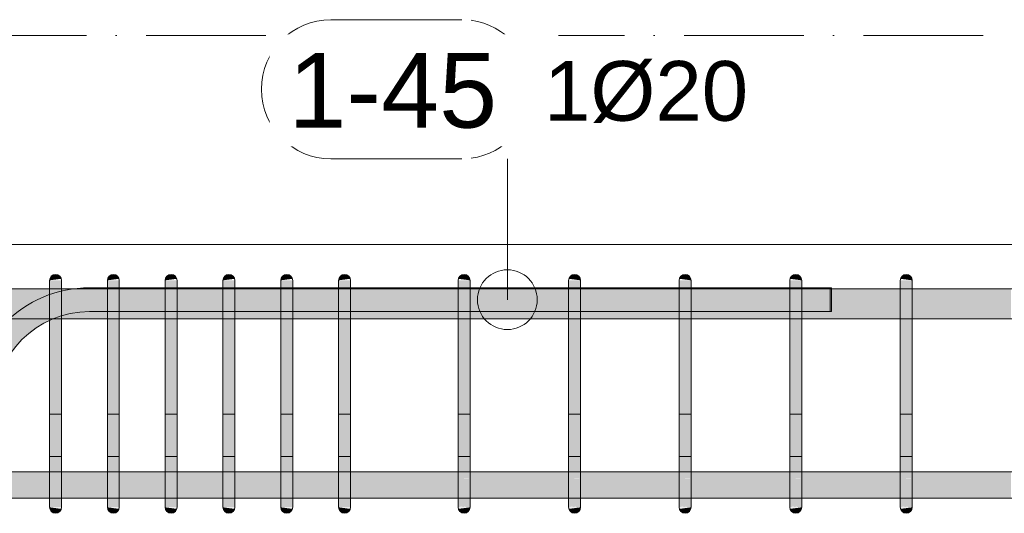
# Model space of a CAD drawing. Header units: millimetres. Extents: x -25607 to 9385, y 1894 to 10168.
# Tile 31 of 181: x -17757 to -16933, y 8695 to 9108. Entities that reach past the tile are written whole.
import ezdxf

# ---------------------------------------------------------------- set-up
doc = ezdxf.new("R2010")
doc.units = ezdxf.units.MM
doc.linetypes.add('Čerchovaná', pattern=[150, 100, -25, 0, -25])
for name, color, linetype, lineweight in [('A-FLOR-LEVL', 51, 'Continuous', 5), ('S-BEAM', 12, 'Continuous', 9), ('S-COLS', 52, 'Continuous', 9), ('S-RBAR', 171, 'Continuous', 5), ('S-RBAR-IDEN', 171, 'Continuous', 5)]:
    doc.layers.add(name, color=color, linetype=linetype, lineweight=lineweight)
doc.styles.add('Arial', font='arial.ttf', dxfattribs={"height": 50})
doc.styles.add('Arial_1', font='arial.ttf', dxfattribs={"height": 62.5})

# ---------------------------------------------------------------- blocks, each defined once
blk = doc.blocks.new('Popisek výztuže - _Typ_ množství_PRAVÝ _řezy_-573729-V4')
at = {"layer": 'S-RBAR-IDEN'}
for p, q in [((-24857.77, 9096.15), (-24967.46, 9096.15)), ((-24967.46, 8979.71), (-24857.77, 8979.71))]:
    blk.add_line(p, q, dxfattribs=at)
for centre, start, end in [((-24967.46, 9037.93), 90, 270), ((-24857.77, 9037.93), 277.64339, 82.35661)]:
    blk.add_arc(centre, 58.22, start, end, dxfattribs=at)

msp = doc.modelspace()

# ---------------------------------------------------------------- hatches: boundary and pattern name
at = {"layer": 'S-RBAR'}
for points in [[(-17732.49, 8890), (-17722.66, 8891.29), (-17723.16, 8892.5), (-17723.96, 8893.54), (-17725.15, 8894.4), (-17726.2, 8894.83), (-17727.49, 8895), (-17728.79, 8894.83), (-17729.99, 8894.33), (-17731.03, 8893.54), (-17731.82, 8892.5), (-17732.32, 8891.29)], [(-17684.1, 8890), (-17674.27, 8891.29), (-17675.32, 8893.22), (-17675.57, 8893.54), (-17676.77, 8894.4), (-17677.81, 8894.83), (-17679.1, 8895), (-17680.4, 8894.83), (-17681.6, 8894.33), (-17682.64, 8893.54), (-17683.43, 8892.5), (-17683.93, 8891.29)], [(-17635.71, 8890), (-17625.88, 8891.29), (-17626.38, 8892.5), (-17627.18, 8893.54), (-17628.38, 8894.4), (-17629.42, 8894.83), (-17630.71, 8895), (-17632.01, 8894.83), (-17633.21, 8894.33), (-17634.25, 8893.54), (-17635.04, 8892.5), (-17635.54, 8891.29)], [(-17587.32, 8890), (-17577.49, 8891.29), (-17577.99, 8892.5), (-17578.79, 8893.54), (-17579.99, 8894.4), (-17581.03, 8894.83), (-17582.32, 8895), (-17583.62, 8894.83), (-17584.82, 8894.33), (-17585.86, 8893.54), (-17586.65, 8892.5), (-17587.15, 8891.29)], [(-17538.93, 8890), (-17529.1, 8891.29), (-17529.6, 8892.5), (-17530.4, 8893.54), (-17531.6, 8894.4), (-17532.64, 8894.83), (-17533.93, 8895), (-17535.23, 8894.83), (-17536.43, 8894.33), (-17537.47, 8893.54), (-17538.26, 8892.5), (-17538.76, 8891.29)], [(-17490.54, 8890), (-17480.72, 8891.29), (-17481.21, 8892.5), (-17482.42, 8893.85), (-17483.21, 8894.4), (-17484.25, 8894.83), (-17485.54, 8895), (-17486.84, 8894.83), (-17488.04, 8894.33), (-17489.08, 8893.54), (-17489.87, 8892.5), (-17490.37, 8891.29)], [(-17380.54, 8890), (-17380.72, 8891.29), (-17381.21, 8892.5), (-17382.01, 8893.54), (-17383.21, 8894.4), (-17384.25, 8894.83), (-17385.54, 8895), (-17386.84, 8894.83), (-17388.04, 8894.33), (-17389.08, 8893.54), (-17389.87, 8892.5), (-17390.37, 8891.29), (-17380.72, 8890.02)], [(-17288, 8890), (-17288.17, 8891.29), (-17288.67, 8892.5), (-17289.46, 8893.54), (-17290.5, 8894.33), (-17291.71, 8894.83), (-17293, 8895), (-17294.29, 8894.83), (-17295.5, 8894.33), (-17296.53, 8893.54), (-17297.33, 8892.5), (-17297.83, 8891.29), (-17288.17, 8890.02)], [(-17195.45, 8890), (-17195.62, 8891.29), (-17196.12, 8892.5), (-17196.92, 8893.54), (-17198.12, 8894.4), (-17199.16, 8894.83), (-17200.45, 8895), (-17201.75, 8894.83), (-17202.95, 8894.33), (-17203.99, 8893.54), (-17204.78, 8892.5), (-17205.28, 8891.29), (-17195.62, 8890.02)], [(-17102.91, 8890), (-17103.08, 8891.29), (-17103.58, 8892.5), (-17104.37, 8893.54), (-17105.41, 8894.33), (-17106.61, 8894.83), (-17107.91, 8895), (-17109.2, 8894.83), (-17110.41, 8894.33), (-17111.44, 8893.54), (-17112.24, 8892.5), (-17112.74, 8891.29), (-17103.08, 8890.02)], [(-17010.36, 8890), (-17010.53, 8891.29), (-17011.03, 8892.5), (-17011.83, 8893.54), (-17012.86, 8894.33), (-17014.07, 8894.83), (-17015.36, 8895), (-17016.66, 8894.83), (-17017.86, 8894.33), (-17018.9, 8893.54), (-17019.69, 8892.5), (-17020.19, 8891.29), (-17010.53, 8890.02)], [(-17722.49, 8865), (-17722.49, 8890), (-17732.49, 8890), (-17732.49, 8865)], [(-17674.1, 8865), (-17674.27, 8890), (-17684.1, 8890), (-17684.1, 8865), (-17675.32, 8865)], [(-17625.71, 8865), (-17625.71, 8890), (-17635.71, 8890), (-17635.71, 8865)], [(-17577.32, 8865), (-17577.32, 8890), (-17587.32, 8890), (-17587.32, 8865)], [(-17528.93, 8865), (-17528.93, 8890), (-17538.93, 8890), (-17538.93, 8865)], [(-17480.54, 8865), (-17480.72, 8890), (-17490.54, 8890), (-17490.54, 8865), (-17482.42, 8865)], [(-17380.54, 8865), (-17380.54, 8890), (-17390.54, 8890), (-17390.54, 8865)], [(-17288, 8865), (-17288, 8890), (-17298, 8890), (-17298, 8865)], [(-17195.45, 8865), (-17195.45, 8890), (-17205.45, 8890), (-17205.45, 8865)], [(-17102.91, 8865), (-17102.91, 8890), (-17112.91, 8890), (-17112.91, 8865)], [(-17010.36, 8865), (-17010.36, 8890), (-17020.36, 8890), (-17020.36, 8865)], [(-17078.05, 8882.8), (-17078.05, 8883.8), (-17079.05, 8883.8), (-17079.05, 8882.8)], [(-17722.49, 8725), (-17722.49, 8865), (-17732.49, 8865), (-17732.49, 8725)], [(-17674.1, 8725), (-17674.1, 8865), (-17684.1, 8865), (-17684.1, 8725), (-17675.32, 8725)], [(-17625.71, 8725), (-17625.71, 8865), (-17635.71, 8865), (-17635.71, 8725)], [(-17577.32, 8725), (-17577.32, 8865), (-17587.32, 8865), (-17587.32, 8725)], [(-17528.93, 8725), (-17528.93, 8865), (-17538.93, 8865), (-17538.93, 8725)], [(-17480.54, 8725), (-17480.54, 8865), (-17490.54, 8865), (-17490.54, 8725), (-17482.42, 8725)], [(-17390.54, 8725), (-17380.54, 8725), (-17380.54, 8865), (-17390.54, 8865), (-17390.54, 8741.44)], [(-17289.52, 8725), (-17288, 8725), (-17288, 8865), (-17298, 8865), (-17298, 8725)], [(-17205.45, 8725), (-17195.45, 8725), (-17195.45, 8865), (-17205.45, 8865), (-17205.45, 8741.44)], [(-17112.91, 8725), (-17102.91, 8725), (-17102.91, 8865), (-17112.91, 8865), (-17112.91, 8741.44)], [(-17019.47, 8725), (-17010.36, 8725), (-17010.36, 8865), (-17020.36, 8865), (-17020.36, 8725)], [(-17722.66, 8700), (-17722.49, 8700), (-17722.49, 8725), (-17732.49, 8725), (-17732.49, 8700), (-17727.49, 8700)], [(-17674.27, 8700), (-17674.1, 8700), (-17674.1, 8725), (-17684.1, 8725), (-17684.1, 8700), (-17675.32, 8700)], [(-17625.88, 8700), (-17625.71, 8700), (-17625.71, 8725), (-17635.71, 8725), (-17635.71, 8700), (-17630.71, 8700)], [(-17577.49, 8700), (-17577.32, 8700), (-17577.32, 8725), (-17587.32, 8725), (-17587.32, 8700), (-17582.32, 8700)], [(-17529.1, 8700), (-17528.93, 8700), (-17528.93, 8725), (-17538.93, 8725), (-17538.93, 8700), (-17533.93, 8700)], [(-17480.72, 8700), (-17480.54, 8700), (-17480.54, 8725), (-17490.54, 8725), (-17490.54, 8700), (-17482.42, 8700)], [(-17727.49, 8695), (-17726.2, 8695.17), (-17724.99, 8695.67), (-17723.96, 8696.46), (-17723.16, 8697.5), (-17722.66, 8698.71), (-17732.49, 8700), (-17732.32, 8698.71), (-17731.82, 8697.5), (-17731.03, 8696.46), (-17729.99, 8695.67), (-17728.79, 8695.17)], [(-17679.1, 8695), (-17677.81, 8695.17), (-17676.6, 8695.67), (-17675.32, 8696.78), (-17674.77, 8697.5), (-17674.27, 8698.71), (-17684.1, 8700), (-17683.93, 8698.71), (-17683.43, 8697.5), (-17682.64, 8696.46), (-17681.6, 8695.67), (-17680.4, 8695.17)], [(-17630.71, 8695), (-17629.42, 8695.17), (-17628.21, 8695.67), (-17627.18, 8696.46), (-17626.38, 8697.5), (-17625.88, 8698.71), (-17635.71, 8700), (-17635.54, 8698.71), (-17635.04, 8697.5), (-17634.25, 8696.46), (-17633.21, 8695.67), (-17632.01, 8695.17)], [(-17582.32, 8695), (-17581.03, 8695.17), (-17579.82, 8695.67), (-17578.79, 8696.46), (-17577.99, 8697.5), (-17577.49, 8698.71), (-17587.32, 8700), (-17587.15, 8698.71), (-17586.65, 8697.5), (-17585.86, 8696.46), (-17584.82, 8695.67), (-17583.62, 8695.17)], [(-17533.93, 8695), (-17532.64, 8695.17), (-17531.43, 8695.67), (-17530.4, 8696.46), (-17529.6, 8697.5), (-17529.1, 8698.71), (-17538.93, 8700), (-17538.76, 8698.71), (-17538.26, 8697.5), (-17537.47, 8696.46), (-17536.43, 8695.67), (-17535.23, 8695.17)], [(-17485.54, 8695), (-17484.25, 8695.17), (-17482.42, 8696.15), (-17482.01, 8696.46), (-17481.21, 8697.5), (-17480.72, 8698.71), (-17490.54, 8700), (-17490.37, 8698.71), (-17489.87, 8697.5), (-17489.08, 8696.46), (-17488.04, 8695.67), (-17486.84, 8695.17)], [(-17385.54, 8695), (-17384.25, 8695.17), (-17383.04, 8695.67), (-17382.01, 8696.46), (-17381.21, 8697.5), (-17380.72, 8698.71), (-17380.72, 8699.98), (-17390.37, 8698.71), (-17389.87, 8697.5), (-17389.08, 8696.46), (-17388.04, 8695.67), (-17386.84, 8695.17)], [(-17293, 8695), (-17291.71, 8695.17), (-17290.5, 8695.67), (-17289.46, 8696.46), (-17288.67, 8697.5), (-17288.17, 8698.71), (-17288.17, 8699.98), (-17297.83, 8698.71), (-17297.33, 8697.5), (-17296.53, 8696.46), (-17295.5, 8695.67), (-17294.29, 8695.17)], [(-17200.45, 8695), (-17199.16, 8695.17), (-17197.95, 8695.67), (-17196.92, 8696.46), (-17196.12, 8697.5), (-17195.62, 8698.71), (-17195.62, 8699.98), (-17205.28, 8698.71), (-17204.78, 8697.5), (-17203.99, 8696.46), (-17202.95, 8695.67), (-17201.75, 8695.17)], [(-17107.91, 8695), (-17106.61, 8695.17), (-17105.41, 8695.67), (-17104.37, 8696.46), (-17103.58, 8697.5), (-17103.08, 8698.71), (-17103.08, 8699.98), (-17112.74, 8698.71), (-17112.24, 8697.5), (-17111.44, 8696.46), (-17110.41, 8695.67), (-17109.2, 8695.17)], [(-17015.36, 8695), (-17014.07, 8695.17), (-17012.86, 8695.67), (-17011.83, 8696.46), (-17011.03, 8697.5), (-17010.53, 8698.71), (-17010.53, 8699.98), (-17020.19, 8698.71), (-17019.47, 8697.2), (-17018.9, 8696.46), (-17017.86, 8695.67), (-17016.66, 8695.17)]]:
    msp.add_hatch(color=7, dxfattribs=at).paths.add_polyline_path(points)
h = msp.add_hatch(color=7, dxfattribs=at)
h.paths.add_polyline_path([(-21152.5, 8857.8), (-21003.57, 8857.8), (-21003.57, 8882.8), (-21152.5, 8882.8), (-21152.5, 8863.81)])
h.paths.add_polyline_path([(-20993.57, 8857.8), (-20814.64, 8857.8), (-20814.64, 8882.8), (-20993.57, 8882.8), (-20993.57, 8863.81)])
h.paths.add_polyline_path([(-17684.1, 8857.8), (-17684.1, 8882.8), (-17722.49, 8882.8), (-17722.49, 8857.8), (-17713.9, 8857.8)])
h.paths.add_polyline_path([(-15707.76, 8857.8), (-15577.5, 8857.8), (-15577.5, 8882.8), (-15731.67, 8882.8), (-15731.67, 8857.8)])
h.paths.add_polyline_path([(-17674.1, 8857.8), (-17635.71, 8857.8), (-17635.71, 8882.8), (-17674.1, 8882.8), (-17674.1, 8863.81)])
h.paths.add_polyline_path([(-20804.64, 8857.8), (-20625.71, 8857.8), (-20625.71, 8882.8), (-20804.64, 8882.8), (-20804.64, 8863.81)])
h.paths.add_polyline_path([(-17587.32, 8857.8), (-17587.32, 8882.8), (-17625.71, 8882.8), (-17625.71, 8857.8)])
h.paths.add_polyline_path([(-17577.32, 8857.8), (-17538.93, 8857.8), (-17538.93, 8882.8), (-17577.32, 8882.8), (-17577.32, 8863.81)])
h.paths.add_polyline_path([(-17780.88, 8857.8), (-17780.88, 8882.8), (-17819.27, 8882.8), (-17819.27, 8857.8), (-17791.06, 8857.8)])
h.paths.add_polyline_path([(-17732.49, 8857.8), (-17732.49, 8882.8), (-17770.88, 8882.8), (-17770.88, 8857.8)])
h.paths.add_polyline_path([(-17829.27, 8857.8), (-17829.27, 8882.8), (-17867.66, 8882.8), (-17867.66, 8857.8)])
h.paths.add_polyline_path([(-17480.54, 8857.8), (-17390.54, 8857.8), (-17390.54, 8882.8), (-17480.54, 8882.8), (-17480.54, 8863.81)])
h.paths.add_polyline_path([(-17528.93, 8857.8), (-17490.54, 8857.8), (-17490.54, 8882.8), (-17528.93, 8882.8), (-17528.93, 8863.81)])
h.paths.add_polyline_path([(-20615.71, 8857.8), (-20436.79, 8857.8), (-20436.79, 8882.8), (-20615.71, 8882.8), (-20615.71, 8863.81)])
h.paths.add_polyline_path([(-20426.79, 8857.8), (-20247.86, 8857.8), (-20247.86, 8882.8), (-20426.79, 8882.8), (-20426.79, 8863.81)])
h.paths.add_polyline_path([(-20237.86, 8857.8), (-20058.93, 8857.8), (-20058.93, 8882.8), (-20237.86, 8882.8), (-20237.86, 8863.81)])
h.paths.add_polyline_path([(-20048.93, 8857.8), (-19870, 8857.8), (-19870, 8882.8), (-20048.93, 8882.8), (-20048.93, 8863.81)])
h.paths.add_polyline_path([(-17288, 8857.8), (-17205.45, 8857.8), (-17205.45, 8882.8), (-17288, 8882.8), (-17288, 8863.81)])
h.paths.add_polyline_path([(-17380.54, 8857.8), (-17298, 8857.8), (-17298, 8882.8), (-17380.54, 8882.8), (-17380.54, 8863.81)])
h.paths.add_polyline_path([(-17102.91, 8857.8), (-17020.36, 8857.8), (-17020.36, 8882.8), (-17102.91, 8882.8), (-17102.91, 8863.81)])
h.paths.add_polyline_path([(-17195.45, 8857.8), (-17112.91, 8857.8), (-17112.91, 8882.8), (-17195.45, 8882.8), (-17195.45, 8863.81)])
h.paths.add_polyline_path([(-17010.36, 8857.8), (-16927.82, 8857.8), (-16927.82, 8882.8), (-17010.36, 8882.8), (-17010.36, 8863.81)])
h.paths.add_polyline_path([(-17974.44, 8857.8), (-17974.44, 8882.8), (-18012.83, 8882.8), (-18012.83, 8857.8)])
h.paths.add_polyline_path([(-17926.05, 8857.8), (-17926.05, 8882.8), (-17964.44, 8882.8), (-17964.44, 8857.8)])
h.paths.add_polyline_path([(-17877.66, 8857.8), (-17877.66, 8882.8), (-17916.05, 8882.8), (-17916.05, 8857.8)])
h.paths.add_polyline_path([(-18168, 8857.8), (-18168, 8882.8), (-18206.38, 8882.8), (-18206.38, 8857.8), (-18176.86, 8857.8)])
h.paths.add_polyline_path([(-19860, 8857.8), (-19670, 8857.8), (-19670, 8882.8), (-19860, 8882.8), (-19860, 8863.81)])
h.paths.add_polyline_path([(-18158, 8857.8), (-18119.61, 8857.8), (-18119.61, 8882.8), (-18158, 8882.8), (-18158, 8863.81)])
h.paths.add_polyline_path([(-19567.45, 8857.8), (-19484.91, 8857.8), (-19484.91, 8882.8), (-19567.45, 8882.8), (-19567.45, 8863.81)])
h.paths.add_polyline_path([(-19660, 8857.8), (-19577.45, 8857.8), (-19577.45, 8882.8), (-19660, 8882.8), (-19660, 8863.81)])
h.paths.add_polyline_path([(-15741.67, 8857.8), (-15741.67, 8882.8), (-15900.83, 8882.8), (-15900.83, 8857.8), (-15862.08, 8857.8)])
h.paths.add_polyline_path([(-15910.83, 8857.8), (-15910.83, 8882.8), (-16070, 8882.8), (-16070, 8857.8), (-16016.39, 8857.8)])
h.paths.add_polyline_path([(-16080, 8857.8), (-16080, 8882.8), (-16270, 8882.8), (-16270, 8857.8), (-16170.71, 8857.8)])
h.paths.add_polyline_path([(-16280, 8857.8), (-16280, 8882.8), (-16362.55, 8882.8), (-16362.55, 8857.8), (-16325.03, 8857.8)])
h.paths.add_polyline_path([(-18071.22, 8857.8), (-18071.22, 8882.8), (-18109.61, 8882.8), (-18109.61, 8857.8)])
h.paths.add_polyline_path([(-19474.91, 8857.8), (-19392.36, 8857.8), (-19392.36, 8882.8), (-19474.91, 8882.8), (-19474.91, 8863.81)])
h.paths.add_polyline_path([(-18022.83, 8857.8), (-18022.83, 8882.8), (-18061.22, 8882.8), (-18061.22, 8857.8)])
h.paths.add_polyline_path([(-18313.16, 8857.8), (-18313.16, 8882.8), (-18351.55, 8882.8), (-18351.55, 8857.8), (-18331.18, 8857.8)])
h.paths.add_polyline_path([(-18264.77, 8857.8), (-18264.77, 8882.8), (-18303.16, 8882.8), (-18303.16, 8857.8)])
h.paths.add_polyline_path([(-18216.38, 8857.8), (-18216.38, 8882.8), (-18254.77, 8882.8), (-18254.77, 8857.8)])
h.paths.add_polyline_path([(-18458.33, 8857.8), (-18458.33, 8882.8), (-18549.46, 8882.8), (-18549.46, 8857.8), (-18485.49, 8857.8)])
h.paths.add_polyline_path([(-18409.94, 8857.8), (-18409.94, 8882.8), (-18448.33, 8882.8), (-18448.33, 8857.8)])
h.paths.add_polyline_path([(-16825.27, 8857.8), (-16742.73, 8857.8), (-16742.73, 8882.8), (-16825.27, 8882.8), (-16825.27, 8863.81)])
h.paths.add_polyline_path([(-16917.82, 8857.8), (-16835.27, 8857.8), (-16835.27, 8882.8), (-16917.82, 8882.8), (-16917.82, 8863.81)])
h.paths.add_polyline_path([(-16640.18, 8857.8), (-16557.64, 8857.8), (-16557.64, 8882.8), (-16640.18, 8882.8), (-16640.18, 8863.81)])
h.paths.add_polyline_path([(-16732.73, 8857.8), (-16650.18, 8857.8), (-16650.18, 8882.8), (-16732.73, 8882.8), (-16732.73, 8863.81)])
h.paths.add_polyline_path([(-19289.82, 8857.8), (-19207.27, 8857.8), (-19207.27, 8882.8), (-19289.82, 8882.8), (-19289.82, 8863.81)])
h.paths.add_polyline_path([(-19382.36, 8857.8), (-19299.82, 8857.8), (-19299.82, 8882.8), (-19382.36, 8882.8), (-19382.36, 8863.81)])
h.paths.add_polyline_path([(-19104.73, 8857.8), (-19022.18, 8857.8), (-19022.18, 8882.8), (-19104.73, 8882.8), (-19104.73, 8863.81)])
h.paths.add_polyline_path([(-19197.27, 8857.8), (-19114.73, 8857.8), (-19114.73, 8882.8), (-19197.27, 8882.8), (-19197.27, 8863.81)])
h.paths.add_polyline_path([(-16547.64, 8857.8), (-16465.09, 8857.8), (-16465.09, 8882.8), (-16547.64, 8882.8), (-16547.64, 8863.81)])
h.paths.add_polyline_path([(-19012.18, 8857.8), (-18929.64, 8857.8), (-18929.64, 8882.8), (-19012.18, 8882.8), (-19012.18, 8863.81)])
h.paths.add_polyline_path([(-18827.09, 8857.8), (-18744.55, 8857.8), (-18744.55, 8882.8), (-18827.09, 8882.8), (-18827.09, 8863.81)])
h.paths.add_polyline_path([(-18919.64, 8857.8), (-18837.09, 8857.8), (-18837.09, 8882.8), (-18919.64, 8882.8), (-18919.64, 8863.81)])
h.paths.add_polyline_path([(-16455.09, 8857.8), (-16372.55, 8857.8), (-16372.55, 8882.8), (-16455.09, 8882.8), (-16455.09, 8863.81)])
h.paths.add_polyline_path([(-18399.94, 8857.8), (-18361.55, 8857.8), (-18361.55, 8882.8), (-18399.94, 8882.8), (-18399.94, 8863.81)])
h.paths.add_polyline_path([(-18559.46, 8857.8), (-18559.46, 8882.8), (-18642, 8882.8), (-18642, 8857.8), (-18639.81, 8857.8)])
h.paths.add_polyline_path([(-18652, 8857.8), (-18652, 8882.8), (-18734.55, 8882.8), (-18734.55, 8857.8)])
h = msp.add_hatch(color=7, dxfattribs=at)
h.paths.add_polyline_path([(-17795.64, 8783.8), (-17780.88, 8783.8), (-17780.88, 8840.02), (-17785.65, 8833.8), (-17795.64, 8809.69), (-17799.05, 8783.8)])
h.paths.add_polyline_path([(-17770.88, 8817.65), (-17768.33, 8823.8), (-17755.62, 8840.37), (-17739.05, 8853.09), (-17732.49, 8855.8), (-17732.49, 8857.8), (-17765.47, 8857.8), (-17769.76, 8854.51), (-17770.88, 8853.05), (-17770.88, 8823.8)])
h.paths.add_polyline_path([(-17706.65, 8882.8), (-17699.05, 8882.8), (-17699.05, 8883.8)])
h = msp.add_hatch(color=7, dxfattribs=at)
h.paths.add_polyline_path([(-17079.05, 8882.8), (-17079.05, 8883.8), (-17102.91, 8883.8), (-17102.91, 8882.8), (-17096.63, 8882.8)])
h.paths.add_polyline_path([(-17699.05, 8882.8), (-17684.1, 8882.8), (-17684.1, 8883.8), (-17699.05, 8883.8)])
h.paths.add_polyline_path([(-17112.91, 8882.8), (-17112.91, 8883.8), (-17195.45, 8883.8), (-17195.45, 8882.8), (-17173.79, 8882.8)])
h.paths.add_polyline_path([(-17674.1, 8882.8), (-17635.71, 8882.8), (-17635.71, 8883.8), (-17674.1, 8883.8)])
h.paths.add_polyline_path([(-17625.71, 8882.8), (-17587.32, 8882.8), (-17587.32, 8883.8), (-17625.71, 8883.8)])
h.paths.add_polyline_path([(-17205.45, 8882.8), (-17205.45, 8883.8), (-17288, 8883.8), (-17288, 8882.8), (-17212.36, 8882.8)])
h.paths.add_polyline_path([(-17577.32, 8882.8), (-17538.93, 8882.8), (-17538.93, 8883.8), (-17577.32, 8883.8)])
h.paths.add_polyline_path([(-17298, 8882.8), (-17298, 8883.8), (-17380.54, 8883.8), (-17380.54, 8882.8), (-17328.1, 8882.8)])
h.paths.add_polyline_path([(-17528.93, 8882.8), (-17490.54, 8882.8), (-17490.54, 8883.8), (-17528.93, 8883.8)])
h.paths.add_polyline_path([(-17390.54, 8882.8), (-17390.54, 8883.8), (-17480.54, 8883.8), (-17480.54, 8882.8), (-17405.26, 8882.8)])
h = msp.add_hatch(color=7, dxfattribs=at)
h.paths.add_polyline_path([(-17960, 8707.64), (-17926.05, 8707.92), (-17926.05, 8729.64), (-17960, 8729.64), (-17960, 8710.85)])
h.paths.add_polyline_path([(-17173.79, 8707.64), (-17112.91, 8707.92), (-17112.91, 8729.64), (-17195.45, 8729.64), (-17195.45, 8707.64)])
h.paths.add_polyline_path([(-14217.18, 8707.64), (-14217.18, 8729.64), (-14299.73, 8729.64), (-14299.73, 8707.64), (-14241.73, 8707.64)])
h.paths.add_polyline_path([(-13175, 8707.64), (-13175, 8729.64), (-13207.83, 8729.64), (-13207.83, 8707.64), (-13200.08, 8707.64)])
h.paths.add_polyline_path([(-17102.91, 8707.64), (-17020.36, 8707.92), (-17020.36, 8729.64), (-17102.91, 8729.64), (-17102.91, 8707.92)])
h.paths.add_polyline_path([(-17916.05, 8707.64), (-17877.66, 8707.92), (-17877.66, 8729.64), (-17916.05, 8729.64), (-17916.05, 8707.92)])
h.paths.add_polyline_path([(-14207.18, 8707.64), (-14124.64, 8707.92), (-14124.64, 8729.64), (-14207.18, 8729.64), (-14207.18, 8707.92)])
h.paths.add_polyline_path([(-17752.48, 8707.64), (-17732.49, 8707.92), (-17732.49, 8729.64), (-17770.88, 8729.64), (-17770.88, 8707.64)])
h.paths.add_polyline_path([(-17010.36, 8707.64), (-16927.82, 8707.92), (-16927.82, 8729.64), (-17010.36, 8729.64), (-17010.36, 8707.92)])
h.paths.add_polyline_path([(-13238.66, 8707.64), (-13217.83, 8707.92), (-13217.83, 8729.64), (-13256.22, 8729.64), (-13256.22, 8707.64)])
h.paths.add_polyline_path([(-14309.73, 8707.64), (-14309.73, 8729.64), (-14392.27, 8729.64), (-14392.27, 8707.64), (-14318.89, 8707.64)])
h.paths.add_polyline_path([(-16917.82, 8707.64), (-16835.27, 8707.92), (-16835.27, 8729.64), (-16917.82, 8729.64), (-16917.82, 8707.92)])
h.paths.add_polyline_path([(-17205.45, 8707.64), (-17205.45, 8729.64), (-17288, 8729.64), (-17288, 8707.64), (-17212.36, 8707.64)])
h.paths.add_polyline_path([(-13277.24, 8707.64), (-13266.22, 8707.92), (-13266.22, 8729.64), (-13304.61, 8729.64), (-13304.61, 8707.64)])
h.paths.add_polyline_path([(-17684.1, 8707.64), (-17684.1, 8729.64), (-17722.49, 8729.64), (-17722.49, 8707.64), (-17713.9, 8707.64)])
h.paths.add_polyline_path([(-14114.64, 8707.64), (-14032.09, 8707.92), (-14032.09, 8729.64), (-14114.64, 8729.64), (-14114.64, 8707.92)])
h.paths.add_polyline_path([(-16825.27, 8707.64), (-16742.73, 8707.92), (-16742.73, 8729.64), (-16825.27, 8729.64), (-16825.27, 8707.92)])
h.paths.add_polyline_path([(-16732.73, 8707.64), (-16650.18, 8707.92), (-16650.18, 8729.64), (-16732.73, 8729.64), (-16732.73, 8707.92)])
h.paths.add_polyline_path([(-13315.82, 8707.64), (-13314.61, 8707.92), (-13314.61, 8729.64), (-13353, 8729.64), (-13353, 8707.64)])
h.paths.add_polyline_path([(-14402.27, 8707.64), (-14402.27, 8729.64), (-14484.82, 8729.64), (-14484.82, 8707.64), (-14434.63, 8707.64)])
h.paths.add_polyline_path([(-16640.18, 8707.64), (-16557.64, 8707.92), (-16557.64, 8729.64), (-16640.18, 8729.64), (-16640.18, 8707.92)])
h.paths.add_polyline_path([(-17674.1, 8707.64), (-17635.71, 8707.92), (-17635.71, 8729.64), (-17674.1, 8729.64), (-17674.1, 8707.92)])
h.paths.add_polyline_path([(-14494.82, 8707.64), (-14494.82, 8729.64), (-14577.36, 8729.64), (-14577.36, 8707.64), (-14511.79, 8707.64)])
h.paths.add_polyline_path([(-13392.98, 8707.64), (-13363, 8707.92), (-13363, 8729.64), (-13401.38, 8729.64), (-13401.38, 8707.64)])
h.paths.add_polyline_path([(-17625.71, 8707.64), (-17587.32, 8707.92), (-17587.32, 8729.64), (-17625.71, 8729.64), (-17625.71, 8707.92)])
h.paths.add_polyline_path([(-14587.36, 8707.64), (-14587.36, 8729.64), (-14669.91, 8729.64), (-14669.91, 8707.64), (-14588.95, 8707.64)])
h.paths.add_polyline_path([(-16547.64, 8707.64), (-16465.09, 8707.92), (-16465.09, 8729.64), (-16547.64, 8729.64), (-16547.64, 8707.92)])
h.paths.add_polyline_path([(-17298, 8707.64), (-17298, 8729.64), (-17380.54, 8729.64), (-17380.54, 8707.64), (-17328.1, 8707.64)])
h.paths.add_polyline_path([(-14022.09, 8707.64), (-13939.55, 8707.92), (-13939.55, 8729.64), (-14022.09, 8729.64), (-14022.09, 8707.92)])
h.paths.add_polyline_path([(-16455.09, 8707.64), (-16372.55, 8707.92), (-16372.55, 8729.64), (-16455.09, 8729.64), (-16455.09, 8707.92)])
h.paths.add_polyline_path([(-13431.56, 8707.64), (-13411.38, 8707.92), (-13411.38, 8729.64), (-13449.77, 8729.64), (-13449.77, 8707.64)])
h.paths.add_polyline_path([(-14679.91, 8707.64), (-14679.91, 8729.64), (-14762.45, 8729.64), (-14762.45, 8707.64), (-14704.69, 8707.64)])
h.paths.add_polyline_path([(-16362.55, 8707.64), (-16280, 8707.92), (-16280, 8729.64), (-16362.55, 8729.64), (-16362.55, 8707.92)])
h.paths.add_polyline_path([(-13470.14, 8707.64), (-13459.77, 8707.92), (-13459.77, 8729.64), (-13498.16, 8729.64), (-13498.16, 8707.64)])
h.paths.add_polyline_path([(-14772.45, 8707.64), (-14772.45, 8729.64), (-14855, 8729.64), (-14855, 8707.64), (-14781.84, 8707.64)])
h.paths.add_polyline_path([(-16270, 8707.64), (-16080, 8707.92), (-16080, 8729.64), (-16270, 8729.64), (-16270, 8707.92)])
h.paths.add_polyline_path([(-17791.06, 8707.64), (-17780.88, 8707.92), (-17780.88, 8729.64), (-17819.27, 8729.64), (-17819.27, 8707.64)])
h.paths.add_polyline_path([(-17390.54, 8707.64), (-17390.54, 8729.64), (-17480.54, 8729.64), (-17480.54, 8707.64), (-17405.26, 8707.64)])
h.paths.add_polyline_path([(-13508.72, 8707.64), (-13508.16, 8707.92), (-13508.16, 8729.64), (-13546.55, 8729.64), (-13546.55, 8707.64)])
h.paths.add_polyline_path([(-16070, 8707.64), (-15910.83, 8707.92), (-15910.83, 8729.64), (-16070, 8729.64), (-16070, 8707.92)])
h.paths.add_polyline_path([(-17577.32, 8707.64), (-17538.93, 8707.92), (-17538.93, 8729.64), (-17577.32, 8729.64), (-17577.32, 8707.92)])
h.paths.add_polyline_path([(-13929.55, 8707.64), (-13847, 8707.92), (-13847, 8729.64), (-13929.55, 8729.64), (-13929.55, 8707.92)])
h.paths.add_polyline_path([(-13585.87, 8707.64), (-13556.55, 8707.92), (-13556.55, 8729.64), (-13594.94, 8729.64), (-13594.94, 8707.64)])
h.paths.add_polyline_path([(-14865, 8707.64), (-14865, 8729.64), (-15055, 8729.64), (-15055, 8707.64), (-14897.58, 8707.64)])
h.paths.add_polyline_path([(-17867.66, 8707.64), (-17829.27, 8707.92), (-17829.27, 8729.64), (-17867.66, 8729.64), (-17867.66, 8707.92)])
h.paths.add_polyline_path([(-15900.83, 8707.64), (-15741.67, 8707.92), (-15741.67, 8729.64), (-15900.83, 8729.64), (-15900.83, 8707.92)])
h.paths.add_polyline_path([(-13624.45, 8707.64), (-13604.94, 8707.92), (-13604.94, 8729.64), (-13643.33, 8729.64), (-13643.33, 8707.64)])
h.paths.add_polyline_path([(-13837, 8707.64), (-13754.46, 8707.92), (-13754.46, 8729.64), (-13837, 8729.64), (-13837, 8707.92)])
h.paths.add_polyline_path([(-15731.67, 8707.64), (-15572.5, 8707.92), (-15572.5, 8729.64), (-15731.67, 8729.64), (-15731.67, 8707.92)])
h.paths.add_polyline_path([(-15065, 8707.64), (-15065, 8729.64), (-15224.17, 8729.64), (-15224.17, 8707.64), (-15090.48, 8707.64)])
h.paths.add_polyline_path([(-17521, 8707.64), (-17490.54, 8707.92), (-17490.54, 8729.64), (-17528.93, 8729.64), (-17528.93, 8707.64)])
h.paths.add_polyline_path([(-13663.03, 8707.64), (-13653.33, 8707.92), (-13653.33, 8729.64), (-13744.46, 8729.64), (-13744.46, 8707.64), (-13701.61, 8707.64)])
h.paths.add_polyline_path([(-15234.17, 8707.64), (-15234.17, 8729.64), (-15393.33, 8729.64), (-15393.33, 8707.64), (-15244.8, 8707.64)])
h.paths.add_polyline_path([(-15562.5, 8707.64), (-15403.33, 8707.92), (-15403.33, 8729.64), (-15562.5, 8729.64), (-15562.5, 8707.92)])
h = msp.add_hatch(color=7, dxfattribs=at)
h.paths.add_polyline_path([(-17380.54, 8703.08), (-17380.54, 8703.74), (-17381.9, 8703.89), (-17382.75, 8703.51)])
h.paths.add_polyline_path([(-17386.04, 8705.53), (-17387.72, 8707.49), (-17390.54, 8707.92), (-17390.54, 8706.75)])
h.paths.add_polyline_path([(-17380.54, 8711.72), (-17380.54, 8713.44), (-17390.54, 8715.43), (-17385.82, 8711.91)])
h.paths.add_polyline_path([(-17390.54, 8724.03), (-17380.54, 8724.24), (-17380.54, 8725), (-17390.54, 8725)])
h = msp.add_hatch(color=7, dxfattribs=at)
h.paths.add_polyline_path([(-17380.54, 8700), (-17380.54, 8703.08), (-17382.75, 8703.51), (-17381.9, 8703.89), (-17380.54, 8703.74), (-17380.54, 8711.72), (-17385.08, 8711.99), (-17390.54, 8715.43), (-17390.54, 8708.15), (-17387.57, 8707.32), (-17386.04, 8705.53), (-17390.54, 8706.75), (-17390.37, 8700.99), (-17388.46, 8700.85), (-17384.25, 8700.4)])
h.paths.add_polyline_path([(-17385.54, 8700), (-17380.54, 8700), (-17390.54, 8700.85), (-17390.37, 8700)])
h.paths.add_polyline_path([(-17380.54, 8713.44), (-17380.54, 8724.24), (-17382.57, 8724.03), (-17390.54, 8724.03), (-17390.54, 8715.43)])
h = msp.add_hatch(color=7, dxfattribs=at)
h.paths.add_polyline_path([(-17288, 8703.08), (-17288, 8703.74), (-17289.52, 8703.81), (-17290.2, 8703.51), (-17289.52, 8703.38)])
h.paths.add_polyline_path([(-17293.49, 8705.53), (-17295.17, 8707.49), (-17298, 8707.92), (-17298, 8706.75)])
h.paths.add_polyline_path([(-17288, 8711.72), (-17288, 8713.44), (-17298, 8715.43), (-17293.27, 8711.91), (-17289.52, 8711.78)])
h.paths.add_polyline_path([(-17298, 8724.03), (-17288, 8724.24), (-17288, 8725), (-17298, 8725)])
h = msp.add_hatch(color=7, dxfattribs=at)
h.paths.add_polyline_path([(-17288, 8700), (-17288, 8703.08), (-17290.2, 8703.51), (-17289.36, 8703.89), (-17288, 8703.74), (-17288, 8711.72), (-17292.53, 8711.99), (-17298, 8715.43), (-17298, 8708.15), (-17295.03, 8707.32), (-17293.49, 8705.53), (-17298, 8706.75), (-17297.83, 8700.99), (-17295.91, 8700.85), (-17289.52, 8700.16)])
h.paths.add_polyline_path([(-17293, 8700), (-17289.52, 8700.13), (-17298, 8700.85), (-17297.83, 8700)])
h.paths.add_polyline_path([(-17288, 8713.44), (-17288, 8724.24), (-17290.03, 8724.03), (-17298, 8724.03), (-17298, 8715.43), (-17289.52, 8713.74)])
h = msp.add_hatch(color=7, dxfattribs=at)
h.paths.add_polyline_path([(-17195.45, 8703.08), (-17195.45, 8703.74), (-17196.81, 8703.89), (-17197.66, 8703.51)])
h.paths.add_polyline_path([(-17200.95, 8705.53), (-17202.63, 8707.49), (-17205.45, 8707.92), (-17205.45, 8706.75)])
h.paths.add_polyline_path([(-17195.45, 8711.72), (-17195.45, 8713.44), (-17205.45, 8715.43), (-17200.73, 8711.91)])
h.paths.add_polyline_path([(-17205.45, 8724.03), (-17195.45, 8724.24), (-17195.45, 8725), (-17205.45, 8725)])
h = msp.add_hatch(color=7, dxfattribs=at)
h.paths.add_polyline_path([(-17195.45, 8700), (-17195.45, 8703.08), (-17197.66, 8703.51), (-17196.81, 8703.89), (-17195.45, 8703.74), (-17195.45, 8711.72), (-17199.99, 8711.99), (-17205.45, 8715.43), (-17205.45, 8708.15), (-17202.48, 8707.32), (-17200.95, 8705.53), (-17205.45, 8706.75), (-17205.28, 8700.99), (-17203.37, 8700.85), (-17199.16, 8700.4)])
h.paths.add_polyline_path([(-17200.45, 8700), (-17195.45, 8700), (-17205.45, 8700.85), (-17205.28, 8700)])
h.paths.add_polyline_path([(-17195.45, 8713.44), (-17195.45, 8724.24), (-17197.48, 8724.03), (-17205.45, 8724.03), (-17205.45, 8715.43)])
h = msp.add_hatch(color=7, dxfattribs=at)
h.paths.add_polyline_path([(-17102.91, 8703.08), (-17102.91, 8703.74), (-17104.27, 8703.89), (-17105.11, 8703.51)])
h.paths.add_polyline_path([(-17108.4, 8705.53), (-17110.08, 8707.49), (-17112.91, 8707.92), (-17112.91, 8706.75)])
h.paths.add_polyline_path([(-17102.91, 8711.72), (-17102.91, 8713.44), (-17112.91, 8715.43), (-17108.18, 8711.91)])
h.paths.add_polyline_path([(-17112.91, 8724.03), (-17102.91, 8724.24), (-17102.91, 8725), (-17112.91, 8725)])
h = msp.add_hatch(color=7, dxfattribs=at)
h.paths.add_polyline_path([(-17102.91, 8700), (-17102.91, 8703.08), (-17105.11, 8703.51), (-17104.27, 8703.89), (-17102.91, 8703.74), (-17102.91, 8711.72), (-17107.44, 8711.99), (-17112.91, 8715.43), (-17112.91, 8708.15), (-17109.94, 8707.32), (-17108.4, 8705.53), (-17112.91, 8706.75), (-17112.74, 8700.99), (-17110.82, 8700.85), (-17106.61, 8700.4)])
h.paths.add_polyline_path([(-17107.91, 8700), (-17102.91, 8700), (-17112.91, 8700.85), (-17112.74, 8700)])
h.paths.add_polyline_path([(-17102.91, 8713.44), (-17102.91, 8724.24), (-17104.94, 8724.03), (-17112.91, 8724.03), (-17112.91, 8715.43)])
h = msp.add_hatch(color=7, dxfattribs=at)
h.paths.add_polyline_path([(-17010.36, 8703.08), (-17010.36, 8703.74), (-17011.72, 8703.89), (-17012.57, 8703.51)])
h.paths.add_polyline_path([(-17015.85, 8705.53), (-17017.54, 8707.49), (-17020.36, 8708.15), (-17020.36, 8706.75), (-17019.47, 8706.51)])
h.paths.add_polyline_path([(-17010.36, 8711.72), (-17010.36, 8713.44), (-17020.36, 8715.43), (-17019.47, 8714.76), (-17015.64, 8711.91)])
h.paths.add_polyline_path([(-17020.36, 8724.03), (-17010.36, 8724.24), (-17010.36, 8725), (-17020.36, 8725)])
h = msp.add_hatch(color=7, dxfattribs=at)
h.paths.add_polyline_path([(-17010.36, 8700), (-17010.36, 8703.08), (-17012.57, 8703.51), (-17011.72, 8703.89), (-17010.36, 8703.74), (-17010.36, 8711.72), (-17014.89, 8711.99), (-17020.36, 8715.43), (-17020.36, 8708.15), (-17017.39, 8707.32), (-17015.85, 8705.53), (-17020.36, 8706.75), (-17020.19, 8700.99), (-17018.28, 8700.85), (-17014.07, 8700.4)])
h.paths.add_polyline_path([(-17015.36, 8700), (-17010.36, 8700), (-17020.36, 8700.85), (-17020.19, 8700), (-17019.47, 8700)])
h.paths.add_polyline_path([(-17010.36, 8713.44), (-17010.36, 8724.24), (-17012.39, 8724.03), (-17020.36, 8724.03), (-17020.36, 8715.43), (-17019.47, 8715.25)])

# ---------------------------------------------------------------- linework, layer by layer
at = {"layer": 'A-FLOR-LEVL', "linetype": 'Čerchovaná'}
msp.add_line((-25606.81, 9095), (-4574.67, 9095), dxfattribs=at)
at = {"layer": 'S-BEAM'}
msp.add_line((-13390, 8920), (-17745, 8920), dxfattribs=at)
msp.add_line((-13390, 8920), (-17745, 8920), dxfattribs=at)
at = {"layer": 'S-COLS'}
for p, q in [((-17745, 8920), (-18195, 8920)), ((-18195, 8920), (-17745, 8920))]:
    msp.add_line(p, q, dxfattribs=at)
at = {"layer": 'S-RBAR'}
for p, q in [((-17732.49, 8890), (-17732.49, 8865)), ((-17732.49, 8890), (-17732.49, 8865)), ((-17722.49, 8890), (-17722.49, 8865)), ((-17722.49, 8890), (-17722.49, 8865)), ((-17684.1, 8890), (-17684.1, 8865)), ((-17684.1, 8890), (-17684.1, 8865)), ((-17674.1, 8890), (-17674.1, 8865)), ((-17674.1, 8890), (-17674.1, 8865)), ((-17635.71, 8890), (-17635.71, 8865)), ((-17635.71, 8890), (-17635.71, 8865)), ((-17625.71, 8890), (-17625.71, 8865)), ((-17625.71, 8890), (-17625.71, 8865)), ((-17587.32, 8890), (-17587.32, 8865)), ((-17587.32, 8890), (-17587.32, 8865)), ((-17577.32, 8890), (-17577.32, 8865)), ((-17577.32, 8890), (-17577.32, 8865)), ((-17538.93, 8890), (-17538.93, 8865)), ((-17538.93, 8890), (-17538.93, 8865)), ((-17528.93, 8890), (-17528.93, 8865)), ((-17528.93, 8890), (-17528.93, 8865)), ((-17490.54, 8890), (-17490.54, 8865)), ((-17490.54, 8890), (-17490.54, 8865)), ((-17480.54, 8890), (-17480.54, 8865)), ((-17480.54, 8890), (-17480.54, 8865)), ((-17390.54, 8865), (-17390.54, 8890)), ((-17390.54, 8865), (-17390.54, 8890)), ((-17380.54, 8865), (-17380.54, 8890)), ((-17380.54, 8865), (-17380.54, 8890)), ((-17298, 8865), (-17298, 8890)), ((-17298, 8865), (-17298, 8890)), ((-17288, 8865), (-17288, 8890)), ((-17288, 8865), (-17288, 8890)), ((-17205.45, 8865), (-17205.45, 8890)), ((-17205.45, 8865), (-17205.45, 8890)), ((-17195.45, 8865), (-17195.45, 8890)), ((-17195.45, 8865), (-17195.45, 8890)), ((-17112.91, 8865), (-17112.91, 8890)), ((-17112.91, 8865), (-17112.91, 8890)), ((-17102.91, 8865), (-17102.91, 8890)), ((-17102.91, 8865), (-17102.91, 8890)), ((-17020.36, 8865), (-17020.36, 8890)), ((-17020.36, 8865), (-17020.36, 8890)), ((-17010.36, 8865), (-17010.36, 8890)), ((-17010.36, 8865), (-17010.36, 8890)), ((-15577.5, 8882.8), (-21152.5, 8882.8)), ((-15577.5, 8882.8), (-21152.5, 8882.8)), ((-15577.5, 8882.8), (-21152.5, 8882.8)), ((-17699.05, 8883.8), (-17078.05, 8883.8)), ((-17699.05, 8883.8), (-17079.05, 8883.8)), ((-17079.05, 8863.8), (-17079.05, 8883.8)), ((-17078.05, 8863.8), (-17078.05, 8883.8)), ((-17732.49, 8725), (-17732.49, 8865)), ((-17732.49, 8865), (-17732.49, 8725)), ((-17722.49, 8725), (-17722.49, 8865)), ((-17722.49, 8865), (-17722.49, 8725)), ((-17699.05, 8863.8), (-17078.05, 8863.8)), ((-17699.05, 8863.8), (-17079.05, 8863.8)), ((-17684.1, 8725), (-17684.1, 8865)), ((-17684.1, 8865), (-17684.1, 8725)), ((-17674.1, 8725), (-17674.1, 8865)), ((-17674.1, 8865), (-17674.1, 8725)), ((-17635.71, 8725), (-17635.71, 8865)), ((-17635.71, 8865), (-17635.71, 8725)), ((-17625.71, 8725), (-17625.71, 8865)), ((-17625.71, 8865), (-17625.71, 8725)), ((-17587.32, 8725), (-17587.32, 8865)), ((-17587.32, 8865), (-17587.32, 8725)), ((-17577.32, 8725), (-17577.32, 8865)), ((-17577.32, 8865), (-17577.32, 8725)), ((-17538.93, 8725), (-17538.93, 8865)), ((-17538.93, 8865), (-17538.93, 8725)), ((-17528.93, 8725), (-17528.93, 8865)), ((-17528.93, 8865), (-17528.93, 8725)), ((-17490.54, 8725), (-17490.54, 8865)), ((-17490.54, 8865), (-17490.54, 8725)), ((-17480.54, 8725), (-17480.54, 8865)), ((-17480.54, 8865), (-17480.54, 8725)), ((-17390.54, 8725), (-17390.54, 8865)), ((-17390.54, 8865), (-17390.54, 8725)), ((-17380.54, 8725), (-17380.54, 8865)), ((-17380.54, 8865), (-17380.54, 8725)), ((-17298, 8725), (-17298, 8865)), ((-17298, 8865), (-17298, 8725)), ((-17288, 8725), (-17288, 8865)), ((-17288, 8865), (-17288, 8725)), ((-17205.45, 8725), (-17205.45, 8865)), ((-17205.45, 8865), (-17205.45, 8725)), ((-17195.45, 8725), (-17195.45, 8865)), ((-17195.45, 8865), (-17195.45, 8725)), ((-17112.91, 8725), (-17112.91, 8865)), ((-17112.91, 8865), (-17112.91, 8725)), ((-17102.91, 8725), (-17102.91, 8865)), ((-17102.91, 8865), (-17102.91, 8725)), ((-17020.36, 8725), (-17020.36, 8865)), ((-17020.36, 8865), (-17020.36, 8725)), ((-17010.36, 8725), (-17010.36, 8865)), ((-17010.36, 8865), (-17010.36, 8725)), ((-15577.5, 8857.8), (-21152.5, 8857.8)), ((-15577.5, 8857.8), (-21152.5, 8857.8)), ((-15577.5, 8857.8), (-21152.5, 8857.8)), ((-17732.49, 8778.03), (-17732.49, 8742.68)), ((-17732.49, 8778.03), (-17722.49, 8778.03)), ((-17722.49, 8778.03), (-17722.49, 8742.68)), ((-17684.1, 8778.03), (-17684.1, 8742.68)), ((-17684.1, 8778.03), (-17674.1, 8778.03)), ((-17674.1, 8778.03), (-17674.1, 8742.68)), ((-17635.71, 8778.03), (-17635.71, 8742.68)), ((-17635.71, 8778.03), (-17625.71, 8778.03)), ((-17625.71, 8778.03), (-17625.71, 8742.68)), ((-17587.32, 8778.03), (-17587.32, 8742.68)), ((-17587.32, 8778.03), (-17577.32, 8778.03)), ((-17577.32, 8778.03), (-17577.32, 8742.68)), ((-17538.93, 8778.03), (-17538.93, 8742.68)), ((-17538.93, 8778.03), (-17528.93, 8778.03)), ((-17528.93, 8778.03), (-17528.93, 8742.68)), ((-17490.54, 8778.03), (-17490.54, 8742.68)), ((-17490.54, 8778.03), (-17480.54, 8778.03)), ((-17480.54, 8778.03), (-17480.54, 8742.68)), ((-17390.54, 8778.03), (-17390.54, 8742.68)), ((-17390.54, 8778.03), (-17380.54, 8778.03)), ((-17380.54, 8778.03), (-17380.54, 8742.68)), ((-17298, 8778.03), (-17298, 8742.68)), ((-17298, 8778.03), (-17288, 8778.03)), ((-17288, 8778.03), (-17288, 8742.68)), ((-17205.45, 8778.03), (-17205.45, 8742.68)), ((-17205.45, 8778.03), (-17195.45, 8778.03)), ((-17195.45, 8778.03), (-17195.45, 8742.68)), ((-17112.91, 8778.03), (-17112.91, 8742.68)), ((-17112.91, 8778.03), (-17102.91, 8778.03)), ((-17102.91, 8778.03), (-17102.91, 8742.68)), ((-17020.36, 8778.03), (-17020.36, 8742.68)), ((-17020.36, 8778.03), (-17010.36, 8778.03)), ((-17010.36, 8778.03), (-17010.36, 8742.68)), ((-17732.49, 8742.68), (-17732.49, 8700)), ((-17722.49, 8742.68), (-17732.49, 8742.68)), ((-17732.49, 8707.32), (-17732.49, 8742.68)), ((-17722.49, 8742.68), (-17722.49, 8700)), ((-17722.49, 8707.32), (-17722.49, 8742.68)), ((-17684.1, 8742.68), (-17684.1, 8700)), ((-17674.1, 8742.68), (-17684.1, 8742.68)), ((-17684.1, 8707.32), (-17684.1, 8742.68)), ((-17674.1, 8742.68), (-17674.1, 8700)), ((-17674.1, 8707.32), (-17674.1, 8742.68)), ((-17635.71, 8742.68), (-17635.71, 8700)), ((-17625.71, 8742.68), (-17635.71, 8742.68)), ((-17635.71, 8707.32), (-17635.71, 8742.68)), ((-17625.71, 8742.68), (-17625.71, 8700)), ((-17625.71, 8707.32), (-17625.71, 8742.68)), ((-17587.32, 8742.68), (-17587.32, 8700)), ((-17577.32, 8742.68), (-17587.32, 8742.68)), ((-17587.32, 8707.32), (-17587.32, 8742.68)), ((-17577.32, 8742.68), (-17577.32, 8700)), ((-17577.32, 8707.32), (-17577.32, 8742.68)), ((-17538.93, 8742.68), (-17538.93, 8700)), ((-17528.93, 8742.68), (-17538.93, 8742.68)), ((-17538.93, 8707.32), (-17538.93, 8742.68)), ((-17528.93, 8742.68), (-17528.93, 8700)), ((-17528.93, 8707.32), (-17528.93, 8742.68)), ((-17490.54, 8742.68), (-17490.54, 8700)), ((-17480.54, 8742.68), (-17490.54, 8742.68)), ((-17490.54, 8707.32), (-17490.54, 8742.68)), ((-17480.54, 8742.68), (-17480.54, 8700)), ((-17480.54, 8707.32), (-17480.54, 8742.68)), ((-17390.54, 8700), (-17390.54, 8742.68)), ((-17380.54, 8742.68), (-17390.54, 8742.68)), ((-17390.54, 8707.32), (-17390.54, 8742.68)), ((-17380.54, 8700), (-17380.54, 8742.68)), ((-17380.54, 8707.32), (-17380.54, 8742.68)), ((-17298, 8700), (-17298, 8742.68)), ((-17288, 8742.68), (-17298, 8742.68)), ((-17298, 8707.32), (-17298, 8742.68)), ((-17288, 8700), (-17288, 8742.68)), ((-17288, 8707.32), (-17288, 8742.68)), ((-17205.45, 8700), (-17205.45, 8742.68)), ((-17195.45, 8742.68), (-17205.45, 8742.68)), ((-17205.45, 8707.32), (-17205.45, 8742.68)), ((-17195.45, 8700), (-17195.45, 8742.68)), ((-17195.45, 8707.32), (-17195.45, 8742.68)), ((-17112.91, 8700), (-17112.91, 8742.68)), ((-17102.91, 8742.68), (-17112.91, 8742.68)), ((-17112.91, 8707.32), (-17112.91, 8742.68)), ((-17102.91, 8700), (-17102.91, 8742.68)), ((-17102.91, 8707.32), (-17102.91, 8742.68)), ((-17020.36, 8700), (-17020.36, 8742.68)), ((-17010.36, 8742.68), (-17020.36, 8742.68)), ((-17020.36, 8707.32), (-17020.36, 8742.68)), ((-17010.36, 8700), (-17010.36, 8742.68)), ((-17010.36, 8707.32), (-17010.36, 8742.68)), ((-17960, 8729.64), (-13175, 8729.64)), ((-17960, 8729.64), (-13175, 8729.64)), ((-17960, 8729.64), (-13175, 8729.64)), ((-17732.49, 8725), (-17732.49, 8700)), ((-17732.49, 8725), (-17732.49, 8700)), ((-17722.49, 8725), (-17722.49, 8700)), ((-17722.49, 8725), (-17722.49, 8707.32)), ((-17684.1, 8725), (-17684.1, 8700)), ((-17684.1, 8725), (-17684.1, 8700)), ((-17674.1, 8725), (-17674.1, 8700)), ((-17674.1, 8725), (-17674.1, 8707.32)), ((-17635.71, 8725), (-17635.71, 8700)), ((-17635.71, 8725), (-17635.71, 8700)), ((-17625.71, 8725), (-17625.71, 8700)), ((-17625.71, 8725), (-17625.71, 8707.32)), ((-17587.32, 8725), (-17587.32, 8700)), ((-17587.32, 8725), (-17587.32, 8700)), ((-17577.32, 8725), (-17577.32, 8700)), ((-17577.32, 8725), (-17577.32, 8707.32)), ((-17538.93, 8725), (-17538.93, 8700)), ((-17538.93, 8725), (-17538.93, 8700)), ((-17528.93, 8725), (-17528.93, 8700)), ((-17528.93, 8725), (-17528.93, 8707.32)), ((-17490.54, 8725), (-17490.54, 8700)), ((-17490.54, 8725), (-17490.54, 8700)), ((-17480.54, 8725), (-17480.54, 8700)), ((-17480.54, 8725), (-17480.54, 8707.32)), ((-17390.54, 8700), (-17390.54, 8725)), ((-17390.54, 8707.32), (-17390.54, 8725)), ((-17380.54, 8700), (-17380.54, 8725)), ((-17380.54, 8700), (-17380.54, 8725)), ((-17298, 8700), (-17298, 8725)), ((-17298, 8707.32), (-17298, 8725)), ((-17288, 8700), (-17288, 8725)), ((-17288, 8700), (-17288, 8725)), ((-17205.45, 8700), (-17205.45, 8725)), ((-17205.45, 8707.32), (-17205.45, 8725)), ((-17195.45, 8700), (-17195.45, 8725)), ((-17195.45, 8700), (-17195.45, 8725)), ((-17112.91, 8700), (-17112.91, 8725)), ((-17112.91, 8707.32), (-17112.91, 8725)), ((-17102.91, 8700), (-17102.91, 8725)), ((-17102.91, 8700), (-17102.91, 8725)), ((-17020.36, 8700), (-17020.36, 8725)), ((-17020.36, 8707.32), (-17020.36, 8725)), ((-17010.36, 8700), (-17010.36, 8725)), ((-17010.36, 8700), (-17010.36, 8725)), ((-17960, 8707.64), (-13175, 8707.64)), ((-17960, 8707.64), (-13175, 8707.64)), ((-17960, 8707.64), (-13175, 8707.64)), ((-17732.49, 8707.32), (-17732.49, 8700)), ((-17722.49, 8707.32), (-17722.49, 8700.85)), ((-17722.49, 8707.32), (-17722.49, 8700.85)), ((-17684.1, 8707.32), (-17684.1, 8700)), ((-17674.1, 8707.32), (-17674.1, 8700.85)), ((-17674.1, 8707.32), (-17674.1, 8700.85)), ((-17635.71, 8707.32), (-17635.71, 8700)), ((-17625.71, 8707.32), (-17625.71, 8700.85)), ((-17625.71, 8707.32), (-17625.71, 8700.85)), ((-17587.32, 8707.32), (-17587.32, 8700)), ((-17577.32, 8707.32), (-17577.32, 8700.85)), ((-17577.32, 8707.32), (-17577.32, 8700.85)), ((-17538.93, 8707.32), (-17538.93, 8700)), ((-17528.93, 8707.32), (-17528.93, 8700.85)), ((-17528.93, 8707.32), (-17528.93, 8700.85)), ((-17490.54, 8707.32), (-17490.54, 8700)), ((-17480.54, 8707.32), (-17480.54, 8700.85)), ((-17480.54, 8707.32), (-17480.54, 8700.85)), ((-17390.54, 8700.85), (-17390.54, 8707.32)), ((-17390.54, 8700.85), (-17390.54, 8707.32)), ((-17380.54, 8700), (-17380.54, 8707.32)), ((-17298, 8700.85), (-17298, 8707.32)), ((-17298, 8700.85), (-17298, 8707.32)), ((-17288, 8700), (-17288, 8707.32)), ((-17205.45, 8700.85), (-17205.45, 8707.32)), ((-17205.45, 8700.85), (-17205.45, 8707.32)), ((-17195.45, 8700), (-17195.45, 8707.32)), ((-17112.91, 8700.85), (-17112.91, 8707.32)), ((-17112.91, 8700.85), (-17112.91, 8707.32)), ((-17102.91, 8700), (-17102.91, 8707.32)), ((-17020.36, 8700.85), (-17020.36, 8707.32)), ((-17020.36, 8700.85), (-17020.36, 8707.32)), ((-17010.36, 8700), (-17010.36, 8707.32))]:
    msp.add_line(p, q, dxfattribs=at)
for centre, radius, start, end in [((-17727.49, 8890), 5, 0, 180), ((-17727.49, 8890), 5, 0, 180), ((-17679.1, 8890), 5, 0, 180), ((-17679.1, 8890), 5, 0, 180), ((-17630.71, 8890), 5, 0, 180), ((-17630.71, 8890), 5, 0, 180), ((-17582.32, 8890), 5, 0, 180), ((-17582.32, 8890), 5, 0, 180), ((-17533.93, 8890), 5, 0, 180), ((-17533.93, 8890), 5, 0, 180), ((-17485.54, 8890), 5, 0, 180), ((-17485.54, 8890), 5, 0, 180), ((-17385.54, 8890), 5, 0, 180), ((-17385.54, 8890), 5, 0, 180), ((-17293, 8890), 5, 0, 180), ((-17293, 8890), 5, 0, 180), ((-17200.45, 8890), 5, 0, 180), ((-17200.45, 8890), 5, 0, 180), ((-17107.91, 8890), 5, 0, 180), ((-17107.91, 8890), 5, 0, 180), ((-17015.36, 8890), 5, 0, 180), ((-17015.36, 8890), 5, 0, 180), ((-17699.05, 8783.8), 100, 90, 180), ((-17699.05, 8783.8), 100, 90, 180), ((-17699.05, 8783.8), 80, 90, 180), ((-17699.05, 8783.8), 80, 90, 180), ((-17727.49, 8700), 5, 180, 0), ((-17727.49, 8700), 5, 180, 0), ((-17727.49, 8700), 5, 180, 0), ((-17679.1, 8700), 5, 180, 0), ((-17679.1, 8700), 5, 180, 0), ((-17679.1, 8700), 5, 180, 0), ((-17630.71, 8700), 5, 180, 0), ((-17630.71, 8700), 5, 180, 0), ((-17630.71, 8700), 5, 180, 0), ((-17582.32, 8700), 5, 180, 0), ((-17582.32, 8700), 5, 180, 0), ((-17582.32, 8700), 5, 180, 0), ((-17533.93, 8700), 5, 180, 0), ((-17533.93, 8700), 5, 180, 0), ((-17533.93, 8700), 5, 180, 0), ((-17485.54, 8700), 5, 180, 0), ((-17485.54, 8700), 5, 180, 0), ((-17485.54, 8700), 5, 180, 0), ((-17385.54, 8700), 5, 180, 360), ((-17385.54, 8700), 5, 180, 360), ((-17385.54, 8700), 5, 180, 360), ((-17293, 8700), 5, 180, 360), ((-17293, 8700), 5, 180, 360), ((-17293, 8700), 5, 180, 360), ((-17200.45, 8700), 5, 180, 360), ((-17200.45, 8700), 5, 180, 360), ((-17200.45, 8700), 5, 180, 360), ((-17107.91, 8700), 5, 180, 360), ((-17107.91, 8700), 5, 180, 360), ((-17107.91, 8700), 5, 180, 360), ((-17015.36, 8700), 5, 180, 360), ((-17015.36, 8700), 5, 180, 360), ((-17015.36, 8700), 5, 180, 360)]:
    msp.add_arc(centre, radius, start, end, dxfattribs=at)
at = {"layer": 'S-RBAR-IDEN'}
msp.add_line((-17349.27, 8873.8), (-17349.27, 8991.73), dxfattribs=at)
msp.add_circle((-17349.27, 8873.8), 25, dxfattribs=at)

# ---------------------------------------------------------------- block references
msp.add_blockref('Popisek výztuže - _Typ_ množství_PRAVÝ _řezy_-573729-V4', (7470.46, 12.01), dxfattribs=at)

# ---------------------------------------------------------------- texts
at = {"layer": 'S-RBAR-IDEN', "insert": (-17318.58, 9073.57), "char_height": 50, "width": 210.443, "attachment_point": 1, "style": 'Arial', "bg_fill": 3, "box_fill_scale": 1.25, "bg_fill_color": 256, "bg_fill_true_color": 13158600, "bg_fill_transparency": 0}
msp.add_mtext('1Ø20', dxfattribs=at)

# ---------------------------------------------------------------- next in the draw order: texts
at = {"layer": 'S-RBAR-IDEN', "insert": (-17532.57, 9080.31), "char_height": 62.5, "width": 210.443, "attachment_point": 1, "style": 'Arial_1', "bg_fill": 3, "box_fill_scale": 1.25, "bg_fill_color": 256, "bg_fill_true_color": 13158600, "bg_fill_transparency": 0}
msp.add_mtext('1-45', dxfattribs=at)

doc.saveas('drawing.dxf')
